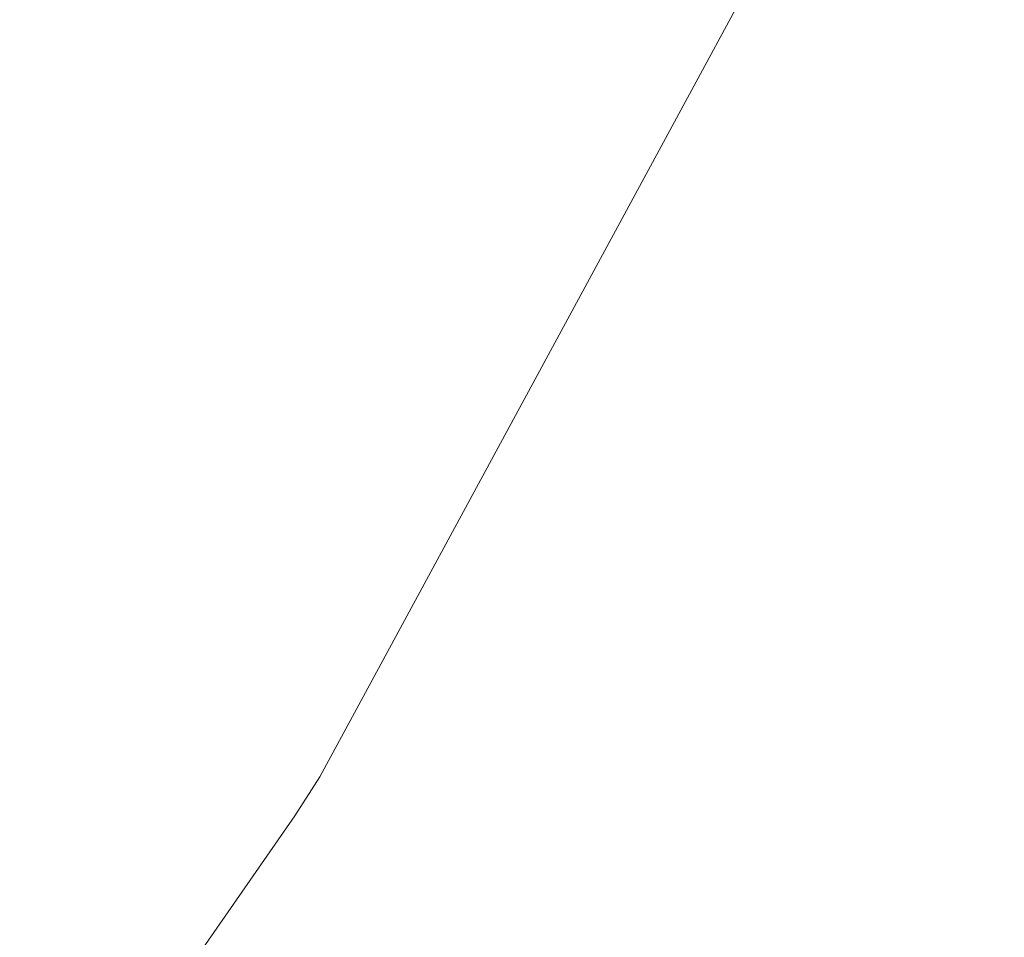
# Model space of a CAD drawing. Header units: inches. Extents: x 1352 to 2050, y -1711 to -1289.
# Tile 206 of 256: x 1801.96 to 1802.177, y -1514.584 to -1514.381. Entities that reach past the tile are written whole.
import ezdxf

# ---------------------------------------------------------------- set-up
doc = ezdxf.new("R2010")
doc.units = ezdxf.units.IN
doc.header["$MEASUREMENT"] = 0
doc.layers.add('图层 1', color=7, linetype='Continuous')

# ---------------------------------------------------------------- blocks, each defined once
blk = doc.blocks.new('block 16')
at = {"layer": '图层 1', "lineweight": 0}
blk.add_open_spline([(1801.34121, -1514.97626), (1801.34121, -1514.97626), (1801.54447, -1514.8326), (1801.54447, -1514.8326), (1801.54447, -1514.8326), (1801.72224, -1514.6538), (1801.72224, -1514.6538), (1801.72224, -1514.6538), (1801.86211, -1514.45364), (1801.86211, -1514.45364), (1801.86211, -1514.45364), (1801.98544, -1514.22523), (1801.98544, -1514.22523), (1802.0099, -1514.17907), (1802.06778, -1514.1615), (1802.1136, -1514.18699), (1802.15977, -1514.21179), (1802.17699, -1514.26933), (1802.15219, -1514.31549), (1802.15219, -1514.31549), (1802.0261, -1514.54838), (1802.0261, -1514.54838), (1802.0261, -1514.54838), (1802.02058, -1514.55699), (1802.02058, -1514.55699), (1802.02058, -1514.55699), (1801.87313, -1514.76921), (1801.87313, -1514.76921), (1801.87313, -1514.76921), (1801.86245, -1514.78196), (1801.86245, -1514.78196), (1801.86245, -1514.78196), (1801.67297, -1514.97213), (1801.67297, -1514.97213), (1801.67297, -1514.97213), (1801.66092, -1514.98281), (1801.66092, -1514.98281), (1801.66092, -1514.98281), (1801.45076, -1515.13095), (1801.45076, -1515.13095), (1801.4077, -1515.16126), (1801.34845, -1515.15127), (1801.31847, -1515.10855), (1801.28816, -1515.06583), (1801.29849, -1515.00658), (1801.34121, -1514.97626)], degree=3, knots=[0, 0, 0, 0, 1, 1, 1, 2, 2, 2, 3, 3, 3, 4, 4, 4, 5, 5, 5, 6, 6, 6, 7, 7, 7, 8, 8, 8, 9, 9, 9, 10, 10, 10, 11, 11, 11, 12, 12, 12, 13, 13, 13, 14, 14, 14, 15, 15, 15, 15], dxfattribs=at)
blk = doc.blocks.new('block 9')
at = {"layer": '图层 1'}
blk.add_blockref('block 16', (0, 0), dxfattribs=at)
blk = doc.blocks.new('block 2')
at = {"layer": '图层 1'}
blk.add_blockref('block 9', (0, 0), dxfattribs=at)

msp = doc.modelspace()

# ---------------------------------------------------------------- block references
at = {"layer": '图层 1'}
msp.add_blockref('block 2', (0, 0), dxfattribs=at)

doc.saveas('drawing.dxf')
